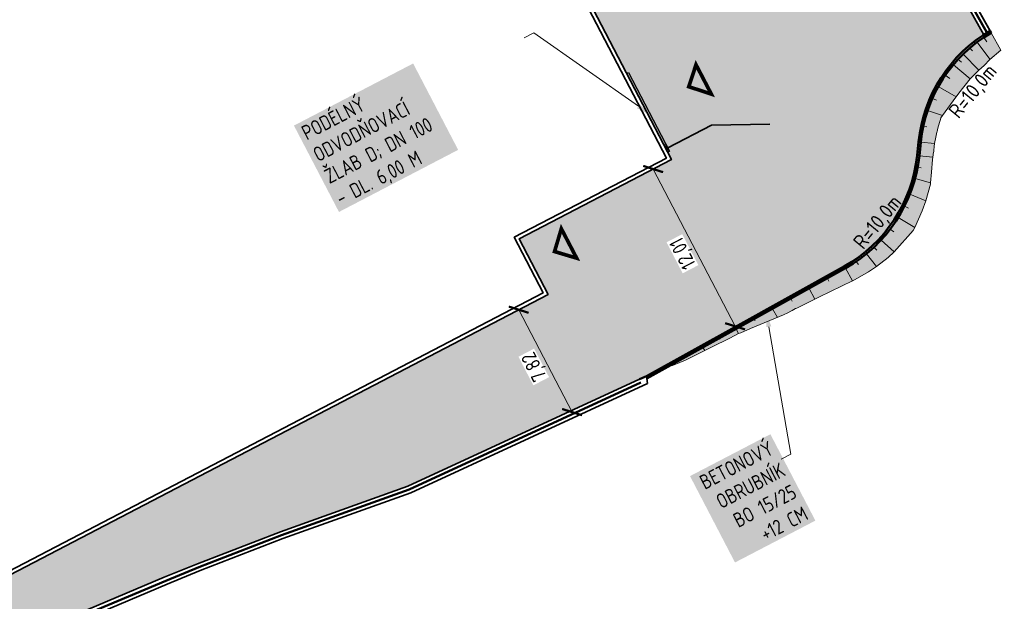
# Model space of a CAD drawing. Header units: metres. Extents: x -1063708 to -534076, y -2175421 to -1086750.
# Tile 6 of 7: x -534158 to -534091, y -1086864 to -1086825. Entities that reach past the tile are written whole.
import ezdxf
from ezdxf import colors
from ezdxf.entities.mleader import LeaderData, LeaderLine
from ezdxf.math import Vec2, Vec3

# ---------------------------------------------------------------- set-up
doc = ezdxf.new("R2010")
doc.units = ezdxf.units.M
doc.header["$LTSCALE"] = 0.7
doc.linetypes.add('CONTINOUS', pattern=[0])
doc.layers.add('AG rozvrzeni vykresu', color=111, linetype='Continuous', plot=False)
for name, color, linetype, lineweight in [('AG_kanal destova', 24, 'G_POTR_626_PN', 35), ('AG_komunikace', 240, 'CONTINOUS', 50), ('AG_koty souradnice značky', 240, 'Continuous', 13), ('RP_kom_popis', 240, 'Continuous', 35), ('RP_kom_srafy_asfalt', 41, 'Continuous', 18), ('RP_kom_srafy_KTU', 61, 'Continuous', 18), ('RP_komunikace', 240, 'Continuous', 35)]:
    doc.layers.add(name, color=color, linetype=linetype, lineweight=lineweight)
for name, color, linetype in [('C3D_Zemní_těleso_Násyp', 94, 'Continuous'), ('RP_kom_odvodnění', 160, 'Continuous'), ('RP_kom_odvodnění popis', 160, 'Continuous')]:
    doc.layers.add(name, color=color, linetype=linetype)
doc.styles.add('GENERATED_STYLE_3', font='arialbd.ttf')
doc.styles.add('PM-Poznámka', font='isocpeur.ttf', dxfattribs={"width": 0.8})
doc.styles.get("Standard").update_dxf_attribs({"font": 'isocpeur.ttf', "width": 0.8})
doc.linetypes.add('G_POTR_626_PN', pattern='A,0.5,-1,2,-6.5,[8,hpfmlin.shx,S=1,R=0,X=0,Y=0],-6.5,2,-1,0.5', length=20)
doc.linetypes.add('HP_03_DEM', pattern='A,0,[234,hpfmlin.shx,S=1,R=0,X=0,Y=0],-12.5', length=12.5)
doc.dimstyles.new('PM-Kom_Pozn', dxfattribs={"dimscale": 0, "dimtxt": 2, "dimasz": 2, "dimexe": 0, "dimexo": 5, "dimgap": 0.35, "dimtad": 1, "dimzin": 1, "dimtxsty": 'PM-Poznámka', "dimblk": 'ARCHTICK', "dimcen": 2.5, "dimclrd": 256, "dimclre": 256, "dimclrt": 256, "dimaunit": 2, "dimadec": 6, "dimazin": 0, "dimtfac": 1, "dimtmove": 1, "dimatfit": 3, "dimldrblk": 'DOTSMALL', "dimfxl": 10, "dimfxlon": 1, "dimtfill": 1, "dimlwd": 18, "dimlwe": 18, "dimarcsym": 0})

# ---------------------------------------------------------------- blocks, each defined once
blk = doc.blocks.new('A$C96149136')
at = {"layer": 'C3D_Zemní_těleso_Násyp', "color": 240, "linetype": 'Continuous', "lineweight": 13}
for p, q in [((-3.038, -3.011, 525.702), (-2.734, -3.22, 525.52)), ((-3.913, -4.576, 525.669), (-3.624, -4.704, 525.515)), ((-4.526, -6.457, 525.633), (-4.284, -6.509, 525.51)), ((-4.91, -9.24, 525.583), (-4.67, -9.285, 525.461)), ((-5.798, -11.873, 525.535), (-5.525, -12.011, 525.38)), ((-6.769, -13.433, 525.502), (-6.526, -13.618, 525.344)), ((-7.871, -14.661, 525.473), (-7.677, -14.867, 525.331)), ((-9.069, -15.63, 525.446), (-8.925, -15.84, 525.317)), ((-11.031, -16.77, 525.406), (-10.922, -16.967, 525.294)), ((-12.269, -17.457, 525.381), (-11.87, -18.175, 524.971)), ((-13.506, -18.143, 525.356), (-13.416, -18.307, 525.262)), ((-14.744, -18.83, 525.331), (-14.417, -19.42, 524.993)), ((-15.981, -19.516, 525.306), (-15.92, -19.628, 525.242)), ((-18.341, -20.825, 525.258), (-18.304, -20.892, 525.22)), ((-19.462, -21.447, 525.235), (-19.344, -21.66, 525.113)), ((-20.584, -22.07, 525.212), (-20.561, -22.11, 525.189))]:
    blk.add_line(p, q, dxfattribs=at)
for points in [[(-0.419, -0.436, 0), (-0.223, -0.73, -0.754)], [(0.075, -0.129, 0), (0.736, -1.316, 525.051)], [(-21.706, -22.692, 525.189), (-21.532, -22.682, 525.154), (-21.196, -22.548, 525.138), (-20.608, -22.29, 525.119), (-20.473, -22.223, 525.119), (-18.786, -21.382, 525.11), (-17.732, -20.864, 525.102), (-17.265, -20.62, 525.105), (-17.045, -20.517, 525.101), (-16.905, -20.453, 525.098), (-16.229, -20.165, 525.073), (-14.003, -19.249, 524.975), (-13.906, -19.187, 524.982), (-13.81, -19.141, 524.98), (-13.413, -18.939, 524.98), (-13.185, -18.81, 524.986), (-13.091, -18.782, 524.977), (-11.568, -18.024, 524.969), (-9.317, -16.942, 524.94), (-9.306, -16.937, 524.94), (-8.24, -16.325, 524.928), (-7.696, -15.959, 524.916), (-6.92, -15.347, 524.9), (-6.51, -14.98, 524.889), (-5.221, -13.528, 524.854), (-5.112, -13.326, 524.865), (-4.6, -12.193, 524.93), (-4.347, -11.506, 524.962), (-4.044, -10.39, 525.015), (-4.03, -10.289, 525.023), (-3.961, -9.583, 525.082), (-3.908, -8.708, 525.14), (-3.887, -8.563, 525.14), (-3.863, -8.397, 525.14), (-3.856, -8.353, 525.14), (-3.822, -8.157, 525.137), (-3.816, -8.112, 525.137), (-3.788, -7.831, 525.143), (-3.759, -7.636, 525.143), (-3.758, -7.627, 525.143), (-3.686, -7.203, 525.142), (-3.605, -6.871, 525.137), (-3.59, -6.811, 525.137), (-3.546, -6.599, 525.141), (-3.426, -6.205, 525.139), (-3.364, -5.996, 525.142), (-3.329, -5.9, 525.141), (-3.233, -5.744, 525.124), (-2.324, -4.493, 524.99), (-2.298, -4.459, 524.988), (-2.11, -4.224, 524.972), (-1.358, -3.238, 524.98), (-0.774, -2.653, 524.982), (-0.411, -2.345, 524.982), (-0.013, -1.929, 525.031), (0.736, -1.316, 525.051)], [(-1.375, -1.16, -0.087), (-1.2, -1.354, -0.754)], [(-0.887, -0.767, 525.758), (-0.015, -1.926, 525.033)], [(-2.171, -1.927, -0.03), (-1.933, -2.127, -0.754)], [(-1.827, -1.574, 525.736), (-0.774, -2.653, 524.982)], [(-2.49, -2.29, 525.718), (-1.358, -3.238, 524.98)], [(-3.516, -3.779, 525.685), (-2.298, -4.459, 524.988)], [(-4.236, -5.405, 525.653), (-3.233, -5.744, 525.124)], [(-4.695, -7.535, 525.614), (-3.759, -7.636, 525.143)], [(-4.795, -8.465, 525.597), (-3.887, -8.563, 525.14)], [(-5.085, -10.003, 525.57), (-4.03, -10.289, 525.023)], [(-5.44, -11.073, 525.55), (-4.347, -11.506, 524.962)], [(-6.226, -12.639, 525.519), (-5.112, -13.326, 524.865)], [(-7.387, -14.171, 525.485), (-6.51, -14.98, 524.889)], [(-8.388, -15.117, 525.461), (-7.696, -15.959, 524.916)], [(-9.794, -16.084, 525.431), (-9.317, -16.942, 524.94)], [(-17.219, -20.203, 525.28), (-17.045, -20.517, 525.101)]]:
    blk.add_polyline3d(points, dxfattribs=at)
blk = doc.blocks.new('_ARCHTICK')
at = {"color": 0, "linetype": 'ByBlock', "const_width": 0.15}
blk.add_lwpolyline([(-0.5, -0.5), (0.5, 0.5)], dxfattribs=at)
blk = doc.blocks.new('*D25')
at = {"layer": 'Defpoints', "color": 0, "transparency": 16777216}
for p in [(-534121.785, -1086843.15), (-534118.073, -1086850.039), (-534120.159, -1086851.125)]:
    blk.add_point(p, dxfattribs=at)
at = {"layer": 'RP_kom_popis', "linetype": 'Continuous', "lineweight": 18, "transparency": 16777216}
blk.add_line((-534123.773, -1086844.186), (-534120.159, -1086851.125), dxfattribs=at)
at = {"layer": 'RP_kom_popis', "lineweight": 18, "transparency": 16777216}
for p, rotation in [((-534123.773, -1086844.186), 117.51345), ((-534120.159, -1086851.125), 297.51345)]:
    blk.add_blockref('_ARCHTICK', p, dxfattribs=dict(at, rotation=rotation))
at = {"layer": 'RP_kom_popis', "transparency": 16777216, "insert": (-534122.653, -1086848.014), "char_height": 1, "attachment_point": 5, "rotation": 117.51345, "style": 'PM-Poznámka', "bg_fill": 3, "box_fill_scale": 1.1, "bg_fill_color": 256, "bg_fill_true_color": 13158600, "bg_fill_transparency": 0}
blk.add_mtext('7,82', dxfattribs=at)
blk = doc.blocks.new('_DotSmall')
at = {"color": 0, "linetype": 'ByBlock', "const_width": 0.5}
blk.add_lwpolyline([(-0.0625, 0, 1), (0.0625, 0, 1)], format="xyb", close=True, dxfattribs=at)
blk = doc.blocks.new('*D26')
at = {"layer": 'Defpoints', "color": 0, "transparency": 16777216}
for p in [(-534113.431, -1086834.013), (-534107.601, -1086844.522), (-534109.111, -1086845.309)]:
    blk.add_point(p, dxfattribs=at)
at = {"layer": 'RP_kom_popis', "linetype": 'Continuous', "lineweight": 18, "transparency": 16777216}
blk.add_line((-534114.661, -1086834.654), (-534109.111, -1086845.309), dxfattribs=at)
at = {"layer": 'RP_kom_popis', "lineweight": 18, "transparency": 16777216}
for p, rotation in [((-534114.661, -1086834.654), 117.51345), ((-534109.111, -1086845.309), 297.51345)]:
    blk.add_blockref('_ARCHTICK', p, dxfattribs=dict(at, rotation=rotation))
at = {"layer": 'RP_kom_popis', "transparency": 16777216, "insert": (-534112.573, -1086840.339), "char_height": 1, "attachment_point": 5, "rotation": 117.51345, "style": 'PM-Poznámka', "bg_fill": 3, "box_fill_scale": 1.1, "bg_fill_color": 256, "bg_fill_true_color": 13158600, "bg_fill_transparency": 0}
blk.add_mtext('12,01', dxfattribs=at)
blk = doc.blocks.new('vjezd')
at = {"layer": 'AG_koty souradnice značky', "const_width": 0.25}
blk.add_lwpolyline([(-976055.613, -717182.345), (-976053.366, -717182.345), (-976054.456, -717181.223)], close=True, dxfattribs=at)

msp = doc.modelspace()

# ---------------------------------------------------------------- hatches: boundary and pattern name
at = {"layer": 'RP_kom_srafy_asfalt', "transparency": 33554577}
h = msp.add_hatch(color=256, dxfattribs=at)
h.dxf.hatch_style = 1
edge = h.paths.add_edge_path()
edge.add_line((-534366.943, -1086966.059), (-534367.944, -1086966.479))
edge.add_line((-534367.944, -1086966.479), (-534369.119, -1086966.968))
edge.add_line((-534369.119, -1086966.968), (-534368.034, -1086969.051))
edge.add_line((-534368.034, -1086969.051), (-534222.595, -1086893.297))
edge.add_line((-534222.595, -1086893.297), (-534221.121, -1086892.676))
edge.add_line((-534221.121, -1086892.676), (-534219.318, -1086891.834))
edge.add_line((-534219.318, -1086891.834), (-534218.423, -1086891.356))
edge.add_line((-534218.423, -1086891.356), (-534217.658, -1086890.815))
edge.add_line((-534217.658, -1086890.815), (-534217.386, -1086890.584))
edge.add_line((-534217.386, -1086890.584), (-534200.738, -1086881.912))
edge.add_line((-534200.738, -1086881.912), (-534199.32, -1086882.41))
edge.add_line((-534199.32, -1086882.41), (-534197.861, -1086882.4))
edge.add_line((-534197.861, -1086882.4), (-534194.484, -1086881.69))
edge.add_line((-534194.484, -1086881.69), (-534187.552, -1086878.807))
edge.add_line((-534187.552, -1086878.807), (-534187.339, -1086879.218))
edge.add_line((-534187.339, -1086879.218), (-534182.831, -1086876.87))
edge.add_line((-534182.831, -1086876.87), (-534174.104, -1086873.38))
edge.add_line((-534174.104, -1086873.38), (-534155.642, -1086865.637))
edge.add_line((-534155.642, -1086865.637), (-534149.586, -1086863.078))
edge.add_line((-534149.586, -1086863.078), (-534145.545, -1086861.401))
edge.add_line((-534145.545, -1086861.401), (-534141.812, -1086859.958))
edge.add_line((-534141.812, -1086859.958), (-534139.924, -1086859.228))
edge.add_line((-534139.924, -1086859.228), (-534131.3, -1086856.14))
edge.add_line((-534131.3, -1086856.14), (-534115.644, -1086848.919))
edge.add_line((-534115.644, -1086848.919), (-534115.116, -1086848.691))
edge.add_line((-534115.116, -1086848.691), (-534101.692, -1086841.244))
edge.add_arc((-534106.371, -1086832.808), 9.647, 299.02014, 354.45722)
edge.add_line((-534096.77, -1086833.74), (-534096.669, -1086832.81))
edge.add_arc((-534086.734, -1086833.883), 9.993, 124.60466, 173.83734, ccw=False)
edge.add_arc((-534086.9, -1086833.785), 9.818, 123.03148, 124.13694, ccw=False)
edge.add_line((-534092.252, -1086825.553), (-534094.04, -1086822.355))
edge.add_line((-534094.04, -1086822.355), (-534094.49, -1086822.57))
edge.add_line((-534094.49, -1086822.57), (-534095.48, -1086822.88))
edge.add_line((-534095.48, -1086822.88), (-534096.44, -1086822.95))
edge.add_line((-534096.44, -1086822.95), (-534097.57, -1086822.86))
edge.add_line((-534097.57, -1086822.86), (-534098.46, -1086822.57))
edge.add_line((-534098.46, -1086822.57), (-534101.43, -1086820.53))
edge.add_line((-534101.43, -1086820.53), (-534103.51, -1086818.2))
edge.add_line((-534103.51, -1086818.2), (-534105.97, -1086814.25))
edge.add_line((-534105.97, -1086814.25), (-534116.35, -1086794.52))
edge.add_line((-534116.35, -1086794.52), (-534117.17, -1086792.06))
edge.add_line((-534117.17, -1086792.06), (-534117.42, -1086790.69))
edge.add_line((-534117.42, -1086790.69), (-534117.39, -1086789.25))
edge.add_line((-534117.39, -1086789.25), (-534117.19, -1086787.5))
edge.add_line((-534117.19, -1086787.5), (-534116.66, -1086785.76))
edge.add_line((-534116.66, -1086785.76), (-534115.86, -1086784.28))
edge.add_line((-534115.86, -1086784.28), (-534115.39, -1086783.555))
edge.add_line((-534115.39, -1086783.555), (-534118.669, -1086779.052))
edge.add_line((-534118.669, -1086779.052), (-534118.78, -1086778.9))
edge.add_line((-534118.78, -1086778.9), (-534119.79, -1086778.87))
edge.add_line((-534119.79, -1086778.87), (-534120.72, -1086778.71))
edge.add_line((-534120.72, -1086778.71), (-534122.33, -1086778.24))
edge.add_line((-534122.33, -1086778.24), (-534123.61, -1086777.53))
edge.add_line((-534123.61, -1086777.53), (-534124.14, -1086776.51))
edge.add_line((-534124.14, -1086776.51), (-534124.5, -1086775.53))
edge.add_line((-534124.5, -1086775.53), (-534124.78, -1086773.93))
edge.add_line((-534124.78, -1086773.93), (-534124.92, -1086772.42))
edge.add_line((-534124.92, -1086772.42), (-534124.95, -1086770.88))
edge.add_line((-534124.95, -1086770.88), (-534132.807, -1086769.514))
edge.add_line((-534132.807, -1086769.514), (-534132.982, -1086770.389))
edge.add_arc((-534139.464, -1086768.841), 6.664, 295.31723, 346.57306, ccw=False)
edge.add_line((-534136.614, -1086774.865), (-534137.521, -1086775.338))
edge.add_line((-534137.521, -1086775.338), (-534134.273, -1086781.574))
edge.add_line((-534134.273, -1086781.574), (-534139.363, -1086784.226))
edge.add_line((-534139.363, -1086784.226), (-534113.431, -1086834.013))
edge.add_line((-534113.431, -1086834.013), (-534123.746, -1086839.386))
edge.add_line((-534123.746, -1086839.386), (-534121.785, -1086843.15))
edge.add_line((-534121.785, -1086843.15), (-534186.706, -1086876.966))
edge.add_line((-534186.706, -1086876.966), (-534188.667, -1086873.201))
edge.add_line((-534188.667, -1086873.201), (-534366.943, -1086966.059))
at = {"layer": 'RP_kom_srafy_KTU', "transparency": 33554585}
h = msp.add_hatch(color=256, dxfattribs=at)
h.dxf.hatch_style = 1
edge = h.paths.add_edge_path()
edge.add_line((-534113.531, -1086847.983), (-534113.357, -1086847.973))
edge.add_line((-534113.357, -1086847.973), (-534112.433, -1086847.581))
edge.add_line((-534112.433, -1086847.581), (-534111.17, -1086846.951))
edge.add_line((-534111.17, -1086846.951), (-534108.87, -1086845.809))
edge.add_line((-534108.87, -1086845.809), (-534105.828, -1086844.541))
edge.add_line((-534105.828, -1086844.541), (-534105.732, -1086844.478))
edge.add_line((-534105.732, -1086844.478), (-534105.01, -1086844.101))
edge.add_line((-534105.01, -1086844.101), (-534104.917, -1086844.074))
edge.add_line((-534104.917, -1086844.074), (-534103.393, -1086843.315))
edge.add_line((-534103.393, -1086843.315), (-534101.142, -1086842.234))
edge.add_line((-534101.142, -1086842.234), (-534100.065, -1086841.616))
edge.add_line((-534100.065, -1086841.616), (-534099.521, -1086841.25))
edge.add_line((-534099.521, -1086841.25), (-534098.745, -1086840.638))
edge.add_line((-534098.745, -1086840.638), (-534098.336, -1086840.271))
edge.add_line((-534098.336, -1086840.271), (-534097.046, -1086838.819))
edge.add_line((-534097.046, -1086838.819), (-534096.937, -1086838.617))
edge.add_line((-534096.937, -1086838.617), (-534096.426, -1086837.484))
edge.add_line((-534096.426, -1086837.484), (-534096.172, -1086836.797))
edge.add_line((-534096.172, -1086836.797), (-534095.87, -1086835.681))
edge.add_line((-534095.87, -1086835.681), (-534095.863, -1086835.631))
edge.add_line((-534095.863, -1086835.631), (-534095.856, -1086835.58))
edge.add_line((-534095.856, -1086835.58), (-534095.786, -1086834.874))
edge.add_line((-534095.786, -1086834.874), (-534095.733, -1086834))
edge.add_line((-534095.733, -1086834), (-534095.712, -1086833.854))
edge.add_line((-534095.712, -1086833.854), (-534095.644, -1086833.426))
edge.add_line((-534095.644, -1086833.426), (-534095.613, -1086833.122))
edge.add_line((-534095.613, -1086833.122), (-534095.584, -1086832.928))
edge.add_line((-534095.584, -1086832.928), (-534095.511, -1086832.494))
edge.add_line((-534095.511, -1086832.494), (-534095.371, -1086831.89))
edge.add_line((-534095.371, -1086831.89), (-534095.252, -1086831.497))
edge.add_line((-534095.252, -1086831.497), (-534095.154, -1086831.191))
edge.add_line((-534095.154, -1086831.191), (-534095.058, -1086831.035))
edge.add_line((-534095.058, -1086831.035), (-534094.136, -1086829.767))
edge.add_line((-534094.136, -1086829.767), (-534093.183, -1086828.529))
edge.add_line((-534093.183, -1086828.529), (-534092.599, -1086827.944))
edge.add_line((-534092.599, -1086827.944), (-534092.236, -1086827.636))
edge.add_line((-534092.236, -1086827.636), (-534091.838, -1086827.22))
edge.add_line((-534091.838, -1086827.22), (-534091.089, -1086826.607))
edge.add_line((-534091.089, -1086826.607), (-534091.75, -1086825.421))
edge.add_line((-534091.75, -1086825.421), (-534092.244, -1086825.728))
edge.add_line((-534092.244, -1086825.728), (-534092.712, -1086826.058))
edge.add_line((-534092.712, -1086826.058), (-534093.2, -1086826.451))
edge.add_line((-534093.2, -1086826.451), (-534093.652, -1086826.865))
edge.add_line((-534093.652, -1086826.865), (-534093.996, -1086827.218))
edge.add_line((-534093.996, -1086827.218), (-534094.316, -1086827.582))
edge.add_arc((-534087.601, -1086833.49), 8.944, 138.6546, 175.74698)
edge.add_line((-534096.52, -1086832.826), (-534096.621, -1086833.756))
edge.add_arc((-534106.563, -1086832.683), 10, 299.63062, 353.83734, ccw=False)
edge.add_line((-534101.619, -1086841.375), (-534106.569, -1086844.121))
edge.add_line((-534106.569, -1086844.121), (-534113.531, -1086847.983))

# ---------------------------------------------------------------- linework, layer by layer
at = {"layer": 'AG rozvrzeni vykresu'}
msp.add_lwpolyline([(-534092.162, -1086825.226, -0.000071), (-534092.162, -1086825.225, -0.000071)], format="xyb", dxfattribs=at)
msp.add_lwpolyline([(-534092.162, -1086825.226, -0.000071), (-534092.162, -1086825.225, -0.000071)], format="xyb", dxfattribs=at)
at = {"layer": 'AG_kanal destova', "ltscale": 0.7}
msp.add_lwpolyline([(-534113.677, -1086833.216), (-534110.717, -1086831.675), (-534106.746, -1086831.605)], dxfattribs=at)
at = {"layer": 'AG_komunikace', "linetype": 'HP_03_DEM', "ltscale": 0.5}
for points in [[(-534093.808, -1086822.262), (-534091.961, -1086825.547)], [(-534369.456, -1086966.863), (-534368.14, -1086969.388), (-534365.91, -1086968.227), (-534222.47, -1086893.514), (-534221.029, -1086892.909), (-534219.218, -1086892.064), (-534218.319, -1086891.583), (-534217.487, -1086890.998), (-534217.246, -1086890.793), (-534200.718, -1086882.184), (-534199.362, -1086882.66), (-534197.884, -1086882.65), (-534194.456, -1086881.94), (-534187.668, -1086879.126), (-534187.445, -1086879.555), (-534182.727, -1086877.097), (-534174.014, -1086873.611), (-534163.155, -1086868.975), (-534155.549, -1086865.869), (-534147.7, -1086862.552), (-534145.457, -1086861.636), (-534139.843, -1086859.464), (-534131.195, -1086856.367), (-534115.49, -1086849.123)]]:
    msp.add_lwpolyline(points, dxfattribs=at)
at = {"layer": 'AG_komunikace'}
msp.add_lwpolyline([(-534091.825, -1086825.291), (-534091.75, -1086825.421)], dxfattribs=at)
at = {"layer": 'RP_kom_odvodnění'}
msp.add_lwpolyline([(-534113.694, -1086833.508), (-534113.694, -1086833.508), (-534116.466, -1086828.186), (-534116.333, -1086828.117), (-534113.561, -1086833.438), (-534113.694, -1086833.508)], dxfattribs=at)
at = {"layer": 'RP_kom_odvodnění popis', "linetype": 'G_POTR_626_PN'}
for points in [[(-534113.792, -1086832.995), (-534113.792, -1086832.995), (-534113.925, -1086833.064), (-534113.694, -1086833.508), (-534113.561, -1086833.438), (-534113.792, -1086832.995)], [(-534113.561, -1086833.438), (-534113.925, -1086833.064)], [(-534113.694, -1086833.508), (-534113.792, -1086832.995)]]:
    msp.add_lwpolyline(points, dxfattribs=at)
at = {"layer": 'RP_komunikace'}
for points in [[(-534094.042, -1086822.356), (-534092.252, -1086825.553)], [(-534093.59, -1086822.14), (-534091.75, -1086825.421)], [(-534093.59, -1086822.14), (-534091.825, -1086825.291)], [(-534115.096, -1086848.852), (-534115.116, -1086848.691)], [(-534115.096, -1086848.852), (-534115.055, -1086849.197)], [(-534369.234, -1086966.747), (-534368.034, -1086969.051), (-534366.025, -1086968.005), (-534222.577, -1086893.287), (-534221.13, -1086892.68), (-534219.33, -1086891.84), (-534218.45, -1086891.37), (-534217.64, -1086890.8), (-534217.386, -1086890.584), (-534200.738, -1086881.912), (-534199.32, -1086882.41), (-534197.91, -1086882.4), (-534194.53, -1086881.7), (-534187.552, -1086878.807), (-534187.339, -1086879.218), (-534182.831, -1086876.87), (-534174.11, -1086873.38), (-534163.251, -1086868.745), (-534155.645, -1086865.638), (-534147.796, -1086862.322), (-534145.55, -1086861.403), (-534139.93, -1086859.23), (-534131.3, -1086856.14)], [(-534365.799, -1086968.451), (-534222.364, -1086893.74), (-534220.927, -1086893.137), (-534219.106, -1086892.287), (-534219.106, -1086892.287), (-534218.187, -1086891.797), (-534217.333, -1086891.196), (-534217.105, -1086891.001), (-534200.699, -1086882.456), (-534199.404, -1086882.911), (-534197.857, -1086882.9), (-534194.382, -1086882.18), (-534187.784, -1086879.445), (-534187.551, -1086879.892), (-534182.622, -1086877.325), (-534173.919, -1086873.842), (-534173.919, -1086873.842), (-534155.453, -1086866.1), (-534147.604, -1086862.783), (-534145.365, -1086861.868), (-534139.756, -1086859.699), (-534131.091, -1086856.594)]]:
    msp.add_lwpolyline(points, dxfattribs=at)

# ---------------------------------------------------------------- block references
at = {"layer": 'AG_koty souradnice značky', "color": 251, "lineweight": -3, "rotation": 117.51345}
msp.add_blockref('vjezd', (-1621077.024, -552470.775), dxfattribs=at)
at = {"layer": 'AG_koty souradnice značky', "color": 251, "lineweight": -3, "xscale": -1, "rotation": 117.5134499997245}
msp.add_blockref('vjezd', (-719296.09, -2283812.057), dxfattribs=at)
at = {"layer": 'RP_komunikace'}
msp.add_blockref('A$C96149136', (-534091.825, -1086825.291), dxfattribs=at)

# ---------------------------------------------------------------- texts
at = {"layer": 'RP_kom_popis', "width": 0.9}
for p in [(-534093.958, -1086831.298), (-534100.42, -1086840.168, -0.178)]:
    msp.add_text('R=10,0m', height=1, rotation=50.62324, dxfattribs=at).set_placement(p)

# ---------------------------------------------------------------- next in the draw order: dimensions: what is measured, and where the dimension line sits
at = {"layer": 'RP_kom_popis'}
dim = msp.add_linear_dim(base=(-534120.159, -1086851.125), p1=(-534121.785, -1086843.15), p2=(-534118.073, -1086850.039), angle=117.51345, dimstyle='PM-Kom_Pozn', dxfattribs=at)
dim.commit()
dim.dimension.update_dxf_attribs({"geometry": '*D25', "text_midpoint": (-534122.653, -1086848.014)})

# ---------------------------------------------------------------- next in the draw order: leaders
at = {"layer": 'RP_kom_popis', "lineweight": 18}
ml = msp.add_multileader_mtext('Standard', dxfattribs=at)
ml.set_content('\\A1;{\\fISOCPEUR|b0|i0|c238|p34;\\W0.8;BETONOVÝ OBRUBNÍK BO 15/25 +12 CM}', color=256, style='GENERATED_STYLE_3')
ml.set_leader_properties(color=256, lineweight=9)
ml.build(insert=Vec2(0, 0))
ml.multileader.update_dxf_attribs({"text_left_attachment_type": 2, "text_right_attachment_type": 2, "dogleg_length": 0.36, "arrow_head_size": 1, "scale": 0.5})
ctx = ml.context
ctx.base_point, ctx.scale, ctx.char_height, ctx.arrow_head_size, ctx.landing_gap_size, ctx.plane_origin, ctx.plane_x_axis, ctx.plane_y_axis = Vec3(-534115.519, -1086859.277), 0.5, 1, 1, 0.18, Vec3(-534051.124, -1086837.257), Vec3(0.886902, 0.461957, 0), Vec3(-0.461957, 0.886902, 0)
ctx.left_attachment, ctx.right_attachment, ctx.text_align_type = 2, 2, 2
notes = []
notes.append((ctx, [(0, (1, 1, 0), (-534105.338, -1086853.974), (-0.886902, -0.461957, 0), 0.72, [(0, [(-534106.99, -1086844.355)], 0, [])])]))
ctx.mtext.insert, ctx.mtext.text_direction, ctx.mtext.rotation, ctx.mtext.width, ctx.mtext.defined_height, ctx.mtext.alignment, ctx.mtext.flow_direction = Vec3(-534106.844, -1086853.03), Vec3(0.886902, 0.461957, 0), 0.4802, 11.08645, 2.778, 3, 5
ctx.mtext.has_bg_fill, ctx.mtext.bg_color, ctx.mtext.bg_scale_factor, ctx.mtext.bg_transparency, ctx.mtext.use_window_bg_color = 1, -1023410177, 1.3, 0, 0
for ctx, leaders in notes:
    for number, flags, end, landing, length, lines in leaders:
        leader = LeaderData()
        leader.index, (leader.has_last_leader_line, leader.has_dogleg_vector, leader.attachment_direction) = number, flags
        leader.last_leader_point, leader.dogleg_vector, leader.dogleg_length = Vec3(end), Vec3(landing), length
        for number, points, colour, breaks in lines:
            line = LeaderLine()
            line.index, line.vertices, line.color, line.breaks = number, Vec3.list(points), colors.encode_raw_color(colour), breaks
            leader.lines.append(line)
        ctx.leaders.append(leader)

# ---------------------------------------------------------------- next in the draw order: linework, layer by layer
at = {"layer": 'AG_komunikace'}
for points in [[(-534115.595, -1086848.896), (-534115.116, -1086848.691), (-534109.117, -1086845.363), (-534101.692, -1086841.244, 0.24099), (-534096.77, -1086833.74), (-534096.669, -1086832.81, -0.240975), (-534091.825, -1086825.291, -0.034064), (-534091.825, -1086825.291)], [(-534115.096, -1086848.852), (-534101.618, -1086841.374, 0.241011), (-534096.621, -1086833.756), (-534096.52, -1086832.826, -0.240992), (-534091.75, -1086825.421, -0.240992)]]:
    msp.add_lwpolyline(points, format="xyb", dxfattribs=at)
at = {"layer": 'RP_komunikace'}
for points in [[(-534115.595, -1086848.896), (-534131.3, -1086856.14)], [(-534115.055, -1086849.197), (-534131.091, -1086856.594)]]:
    msp.add_lwpolyline(points, dxfattribs=at)

# ---------------------------------------------------------------- next in the draw order: dimensions: what is measured, and where the dimension line sits
at = {"layer": 'RP_kom_popis'}
dim = msp.add_linear_dim(base=(-534109.111, -1086845.309), p1=(-534113.431, -1086834.013), p2=(-534107.601, -1086844.522), angle=117.51345, dimstyle='PM-Kom_Pozn', dxfattribs=at)
dim.commit()
dim.dimension.update_dxf_attribs({"geometry": '*D26', "text_midpoint": (-534112.573, -1086840.339)})

# ---------------------------------------------------------------- next in the draw order: leaders
at = {"layer": 'RP_kom_odvodnění popis'}
ml = msp.add_multileader_mtext('Standard', dxfattribs=at)
ml.set_content('\\A1;{\\fISOCPEUR|b0|i0|c238|p34;\\W0.8;PODÉLNÝ ODVODŇOVACÍ ŽLAB D; DN 100 - DL. 6,00 M }', color=256, style='GENERATED_STYLE_3')
ml.set_leader_properties(color=256, lineweight=9)
ml.build(insert=Vec2(0, 0))
ml.multileader.update_dxf_attribs({"text_left_attachment_type": 2, "text_right_attachment_type": 2, "dogleg_length": 1.44, "arrow_head_size": 1, "scale": 0.5})
ctx = ml.context
ctx.base_point, ctx.scale, ctx.char_height, ctx.arrow_head_size, ctx.landing_gap_size, ctx.plane_origin, ctx.plane_x_axis, ctx.plane_y_axis = Vec3(-534138.01, -1086833.368), 0.5, 1, 1, 0.18, Vec3(-534055.142, -1086811.159), Vec3(0.886799, 0.462156, 0), Vec3(-0.462156, 0.886799, 0)
ctx.left_attachment, ctx.right_attachment = 2, 2
notes = []
notes.append((ctx, [(0, (1, 1, 0), (-534122.757, -1086825.418), (-0.886799, -0.462156, 0), 0.72, [(0, [(-534114.844, -1086830.976)], 0, [])])]))
ctx.mtext.insert, ctx.mtext.text_direction, ctx.mtext.rotation, ctx.mtext.width, ctx.mtext.defined_height, ctx.mtext.flow_direction = Vec3(-534138.605, -1086831.836), Vec3(0.886799, 0.462156, 0), 0.480424, 17.02, 1.633, 5
ctx.mtext.has_bg_fill, ctx.mtext.bg_color, ctx.mtext.bg_scale_factor, ctx.mtext.bg_transparency, ctx.mtext.use_window_bg_color = 1, -1023410177, 1.3, 0, 0
for ctx, leaders in notes:
    for number, flags, end, landing, length, lines in leaders:
        leader = LeaderData()
        leader.index, (leader.has_last_leader_line, leader.has_dogleg_vector, leader.attachment_direction) = number, flags
        leader.last_leader_point, leader.dogleg_vector, leader.dogleg_length = Vec3(end), Vec3(landing), length
        for number, points, colour, breaks in lines:
            line = LeaderLine()
            line.index, line.vertices, line.color, line.breaks = number, Vec3.list(points), colors.encode_raw_color(colour), breaks
            leader.lines.append(line)
        ctx.leaders.append(leader)

# ---------------------------------------------------------------- next in the draw order: linework, layer by layer
at = {"layer": 'RP_komunikace'}
msp.add_lwpolyline([(-534132.808, -1086769.521), (-534133.017, -1086770.566, -0.21867), (-534136.614, -1086774.865), (-534137.743, -1086775.453), (-534134.61, -1086781.468), (-534139.701, -1086784.12), (-534113.768, -1086833.907), (-534124.083, -1086839.279), (-534122.122, -1086843.044), (-534186.6, -1086876.628), (-534188.561, -1086872.864), (-534367.059, -1086965.837)], format="xyb", dxfattribs=at)
msp.add_lwpolyline([(-534137.521, -1086775.338), (-534134.273, -1086781.574), (-534139.363, -1086784.226), (-534113.431, -1086834.013), (-534123.746, -1086839.386), (-534121.785, -1086843.15), (-534186.706, -1086876.966), (-534188.667, -1086873.201), (-534366.953, -1086966.064), (-534369.118, -1086966.97)], dxfattribs=at)

doc.saveas('drawing.dxf')
